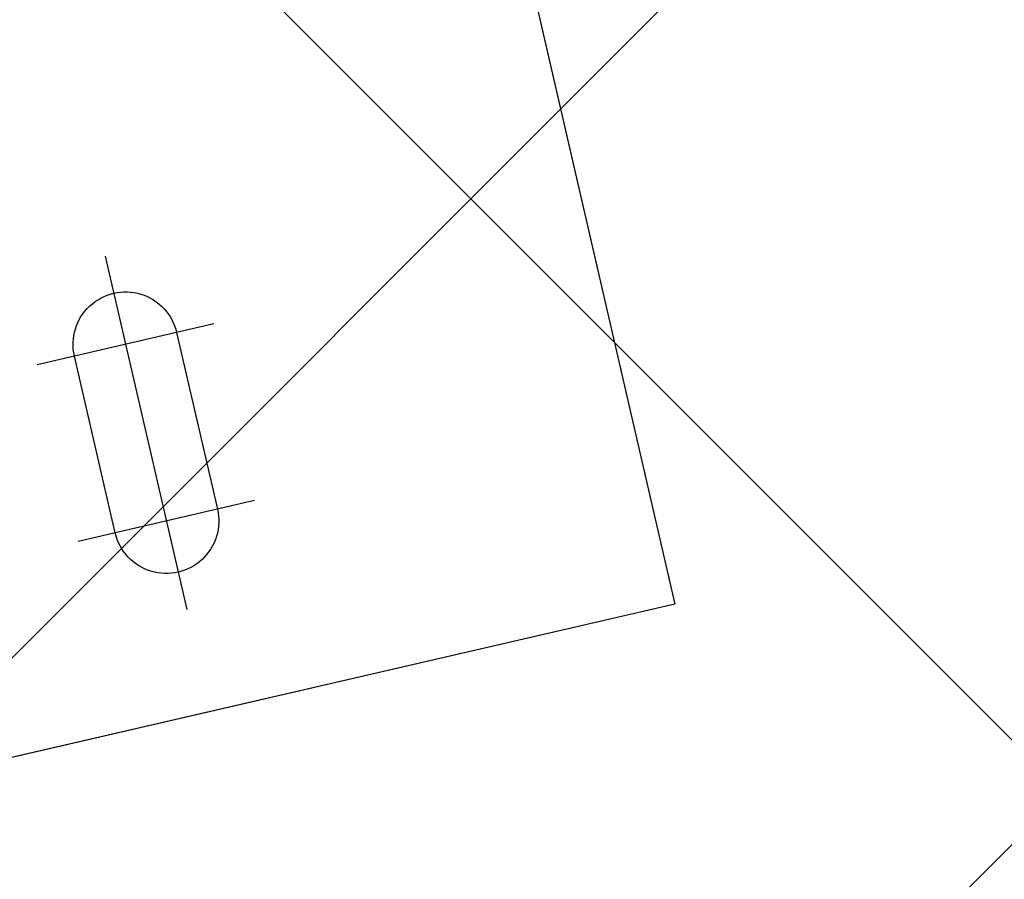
# Model space of a CAD drawing. Header units: centimetres. Extents: x -15121 to 17422, y -60492 to 0.
# Tile 64 of 256: x 1131 to 1141, y -30123 to -30114. Entities that reach past the tile are written whole.
import ezdxf

# ---------------------------------------------------------------- set-up
doc = ezdxf.new("R2010")
doc.units = ezdxf.units.CM
doc.header["$LTSCALE"] = 60
doc.linetypes.add('0', pattern=[0])
for name, color, linetype in [('AIKA sufity podwieszane', 8, 'Continuous'), ('AIKA wymiarowanie ogólne rzut2', 7, 'Continuous'), ('BSP podkonstrukcja', 8, 'Continuous'), ('RI-HATCH-P', 253, 'Continuous'), ('RI-PROFILE', 8, 'Continuous')]:
    doc.layers.add(name, color=color, linetype=linetype)
doc.styles.add('wymiar', font='txt.shx', dxfattribs={"width": 0.6})
doc.dimstyles.new('Dwudziestka', dxfattribs={"dimtxt": 7, "dimasz": 0.7, "dimexe": 5, "dimexo": 0, "dimgap": 2.5, "dimtad": 1, "dimtoh": 1, "dimdec": 3, "dimrnd": 0.5, "dimdsep": 46, "dimtxsty": 'wymiar', "dimblk": 'znacznik', "dimcen": 0, "dimdle": 5, "dimse1": 1, "dimse2": 1, "dimclrd": 256, "dimclre": 256, "dimclrt": 256, "dimadec": 0, "dimazin": 0, "dimtfac": 0.4, "dimtdec": 3, "dimtix": 1, "dimtofl": 0, "dimtmove": 2, "dimatfit": 3, "dimldrblk": 'znacznik', "dimfxl": 1, "dimtolj": 1, "dimarcsym": 0})

# ---------------------------------------------------------------- blocks, each defined once
blk = doc.blocks.new('0342524b')
at = {"layer": 'RI-PROFILE'}
for points in [[(2.52899999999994, 2.825999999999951, -0.5780385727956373), (2.529999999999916, 3.172999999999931), (2.795999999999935, 3.325999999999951, 0.5790137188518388), (2.795000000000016, 3.671999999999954), (2.52899999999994, 3.825999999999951, -0.5780385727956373), (2.529999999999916, 4.172999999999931), (2.795999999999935, 4.325999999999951, 0.5790137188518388), (2.795000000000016, 4.671999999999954), (2.52899999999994, 4.825999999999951, -0.5780385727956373), (2.529999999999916, 5.172999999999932), (2.795999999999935, 5.325999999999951, 0.5790137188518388), (2.795000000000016, 5.671999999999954), (2.52899999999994, 5.825999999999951, -0.5780385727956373), (2.529999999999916, 6.172999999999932), (2.795999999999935, 6.325999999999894, 0.5790137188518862), (2.795000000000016, 6.672000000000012), (2.529999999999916, 6.824999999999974, -0.5780385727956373), (2.530999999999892, 7.171999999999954), (2.796999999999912, 7.324999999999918, 0.5790137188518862), (2.795999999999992, 7.671000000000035), (2.529999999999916, 7.825999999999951, -0.5780385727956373), (2.530999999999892, 8.172999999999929), (2.796999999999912, 8.325999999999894, 0.5790137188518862), (2.795999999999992, 8.672000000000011), (2.529999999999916, 8.825999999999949, -0.5780385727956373), (2.530999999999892, 9.172999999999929), (2.796999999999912, 9.325999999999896, 0.5790137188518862), (2.795999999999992, 9.672000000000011), (2.529999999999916, 9.824999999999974, -0.5780385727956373), (2.530999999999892, 10.17199999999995), (2.796999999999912, 10.32499999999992, 0.5790137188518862), (2.795999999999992, 10.67100000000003), (2.529999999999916, 10.82599999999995, -0.5780385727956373), (2.530999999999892, 11.17299999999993), (2.796999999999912, 11.32599999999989, 0.5790137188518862), (2.795999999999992, 11.67200000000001), (2.529999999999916, 11.82599999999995, -0.5780385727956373), (2.530999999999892, 12.17299999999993), (2.796999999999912, 12.32599999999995, 0.2678428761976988), (2.896670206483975, 12.49871298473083), (2.896670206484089, 12.99999999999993, 0.414213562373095), (1.896670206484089, 13.99999999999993), (-1.905000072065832, 13.99999999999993, 0.414213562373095), (-2.905000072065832, 12.99999999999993), (-2.905000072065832, 12.88472731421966), (-2.538999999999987, 12.67399999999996, -0.5763692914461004), (-2.538999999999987, 12.32699999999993), (-2.805000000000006, 12.17299999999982, 0.5763692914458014), (-2.805000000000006, 11.82599999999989), (-2.538999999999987, 11.67299999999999, -0.5763692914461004), (-2.538999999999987, 11.32599999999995), (-2.805000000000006, 11.17299999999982, 0.5763692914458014), (-2.805000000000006, 10.82599999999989), (-2.538999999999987, 10.67299999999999, -0.5763692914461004), (-2.538999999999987, 10.32599999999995), (-2.805000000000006, 10.17299999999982, 0.5763692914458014), (-2.805000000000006, 9.825999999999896), (-2.538999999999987, 9.672999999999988, -0.5763692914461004), (-2.538999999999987, 9.325999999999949), (-2.805000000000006, 9.172999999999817, 0.5763692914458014), (-2.805000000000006, 8.825999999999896), (-2.538999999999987, 8.672999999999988, -0.5763692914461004), (-2.538999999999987, 8.32599999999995), (-2.805000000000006, 8.172999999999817, 0.5763692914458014), (-2.805000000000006, 7.825999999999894), (-2.538999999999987, 7.672999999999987, -0.5763692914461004), (-2.538999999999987, 7.325999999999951), (-2.805000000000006, 7.172999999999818, 0.5763692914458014), (-2.805000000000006, 6.825999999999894), (-2.538999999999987, 6.672999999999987, -0.5763692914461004), (-2.538999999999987, 6.325999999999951), (-2.805000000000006, 6.172999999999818, 0.5763692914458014), (-2.805000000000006, 5.825999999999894), (-2.538999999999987, 5.672999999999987, -0.5763692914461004), (-2.538999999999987, 5.325999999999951), (-2.805000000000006, 5.172999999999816, 0.5763692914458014), (-2.805000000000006, 4.825999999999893), (-2.538999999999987, 4.672999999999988, -0.5763692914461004), (-2.538999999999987, 4.325999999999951), (-2.805000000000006, 4.172999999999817, 0.5763692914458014), (-2.805000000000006, 3.825999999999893), (-2.538999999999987, 3.672999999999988, -0.5763692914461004), (-2.538999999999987, 3.325999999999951), (-2.805000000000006, 3.172999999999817, 0.5763692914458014), (-2.805000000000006, 2.825999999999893), (-2.538999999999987, 2.672999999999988, -0.5763692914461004), (-2.538999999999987, 2.325999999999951), (-2.805000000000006, 2.172999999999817, 0.5763692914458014), (-2.805000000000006, 1.825999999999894), (-2.538999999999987, 1.672999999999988, -0.5763692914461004), (-2.538999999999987, 1.325999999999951), (-2.805000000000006, 1.172999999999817, 0.5763692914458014), (-2.805000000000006, 0.8259999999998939), (-2.538999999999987, 0.6729999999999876, -0.5763692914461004), (-2.538999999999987, 0.3259999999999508), (-2.90500000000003, 0.114999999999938), (-2.90500000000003, -7.11e-14), (-4.600000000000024, -7.11e-14, -0.414213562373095), (-5.100000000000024, 0.4999999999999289), (-5.100000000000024, 14.14999999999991), (-15.5, 14.14999999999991), (-15.5, 12.54999999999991), (-14, 12.54999999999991), (-13.99999999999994, 11.64999999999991, -0.414213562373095), (-14.49999999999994, 11.14999999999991), (-17.26915163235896, 11.14999999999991), (-17.67315163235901, 11.84999999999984, -0.5775199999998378), (-17.50015163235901, 12.14999999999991), (-16.69999999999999, 12.14999999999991), (-16.69999999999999, 14.14999999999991), (-23.69999999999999, 14.14999999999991), (-23.69999999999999, 12.14999999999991), (-22.89984836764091, 12.14999999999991, -0.5775199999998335), (-22.72684836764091, 11.84999999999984), (-23.13084836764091, 11.14999999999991), (-24.5, 11.14999999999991, -0.4142000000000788), (-25, 11.64999999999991), (-24.99999999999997, 119.8499999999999, -0.4141999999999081), (-24.49999999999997, 120.3499999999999), (24.50000000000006, 120.3499999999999, -0.414199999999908), (25.00000000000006, 119.8499999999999), (25, 11.64999999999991, -0.4142000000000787), (24.5, 11.14999999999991), (23.13084836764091, 11.14999999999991), (22.72684836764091, 11.84999999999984, -0.5775199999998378), (22.89984836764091, 12.14999999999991), (23.69999999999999, 12.14999999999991), (23.69999999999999, 14.14999999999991), (16.69999999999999, 14.14999999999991), (16.69999999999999, 12.14999999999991), (17.50015163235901, 12.14999999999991, -0.5775199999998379), (17.67315163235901, 11.84999999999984), (17.26915163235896, 11.14999999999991), (14.49999999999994, 11.14999999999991, -0.414213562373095), (13.99999999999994, 11.64999999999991), (14, 12.54999999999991), (15.5, 12.54999999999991), (15.5, 14.14999999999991), (5.099999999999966, 14.14999999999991), (5.099999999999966, 0.4999999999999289, -0.414213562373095), (4.599999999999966, -7.11e-14), (2.894999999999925, -7.11e-14), (2.894999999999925, 0.6139999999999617), (2.52899999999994, 0.8259999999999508, -0.5780385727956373), (2.529999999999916, 1.172999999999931), (2.795999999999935, 1.325999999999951, 0.5790137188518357), (2.795000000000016, 1.671999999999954), (2.52899999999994, 1.825999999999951, -0.5780385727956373), (2.529999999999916, 2.172999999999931), (2.795999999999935, 2.325999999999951, 0.5790137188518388), (2.795000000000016, 2.672000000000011)], [(-21.84142135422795, 118.0085786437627), (-21.99999999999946, 117.85), (-22.49999999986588, 117.85), (-22.49999999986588, 117.449999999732), (-22.65857864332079, 117.2914213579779, 0.4142135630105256), (-22.65857864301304, 117.0085786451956), (-22.34142135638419, 116.6914213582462, -0.4142135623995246), (-22.34142135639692, 116.4085786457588), (-22.6585786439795, 116.0914213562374, 0.4142135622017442), (-22.65857864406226, 115.8085786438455), (-22.34142135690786, 115.4914213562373, -0.4142135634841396), (-22.34142135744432, 115.2085786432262), (-22.65857864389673, 114.8914213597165, 0.4142135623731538), (-22.65857864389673, 114.608578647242), (-22.3414213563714, 114.2914213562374, -0.4142135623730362), (-22.3414213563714, 114.0085786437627), (-23.29999999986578, 113.05), (-23.29999999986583, 103.2499999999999), (-21.89999999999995, 103.2499999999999, -0.9994442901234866), (-21.89900000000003, 101.45), (-23.29999999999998, 101.4499999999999), (-23.29999999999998, 91.44999999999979), (-22.5, 90.44999999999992), (-22.5, 86.44999999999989), (-23.29999999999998, 85.44999999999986), (-23.30000000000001, 31.99999999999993), (-22.50000000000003, 30.99999999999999), (-22.50000000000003, 26.99999999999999), (-23.30000000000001, 25.99999999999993), (-23.30000000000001, 15.99999999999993), (23.30000000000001, 15.99999999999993), (23.30000000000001, 25.99999999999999), (22.5, 26.99999999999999), (22.5, 30.99999999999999), (23.30000000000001, 31.99999999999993), (23.30000000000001, 85.44999999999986), (22.50000000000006, 86.44999999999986), (22.50000000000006, 90.44999999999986), (23.30000000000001, 91.44999999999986), (23.30000000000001, 101.4499999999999), (21.89900000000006, 101.4499999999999, -0.9994442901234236), (21.90000000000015, 103.2499999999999), (23.30000000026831, 103.2499999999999), (23.3000000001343, 113.0499999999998), (22.34142135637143, 114.0085786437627, -0.4142135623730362), (22.34142135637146, 114.2914213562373), (22.65857864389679, 114.6085786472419, 0.4142135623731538), (22.65857864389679, 114.8914213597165), (22.34142135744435, 115.2085786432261, -0.4142135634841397), (22.34142135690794, 115.4914213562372), (22.65857864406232, 115.8085786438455, 0.4142135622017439), (22.65857864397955, 116.0914213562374), (22.34142135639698, 116.4085786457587, -0.4142135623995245), (22.34142135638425, 116.6914213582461), (22.70000000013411, 117.05), (22.50000000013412, 117.25), (22.50000000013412, 117.85), (21.79999999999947, 117.85), (21.59999999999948, 118.05), (21.24142135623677, 117.6914213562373, -0.414213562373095), (20.95857864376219, 117.6914213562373), (20.64142135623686, 118.0085786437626, 0.4142135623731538), (20.35857864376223, 118.0085786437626), (20.04142135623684, 117.6914213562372, -0.4142135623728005), (19.75857864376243, 117.6914213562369), (19.44142135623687, 118.0085786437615, 0.4142135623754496), (19.15857864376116, 118.0085786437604), (18.84142135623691, 117.6914213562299, -0.4142135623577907), (18.55857864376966, 117.6914213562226), (18.24142135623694, 118.0085786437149, 0.4142135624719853), (17.95857864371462, 118.0085786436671), (17.64142135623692, 117.6914213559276, -0.4142135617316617), (17.35857864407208, 117.6914213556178), (17.04142135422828, 118.0085786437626, 0.4142135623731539), (16.7585786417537, 118.0085786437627), (16.44142135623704, 117.6914213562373, -0.414213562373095), (16.15857864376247, 117.6914213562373), (15.19999999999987, 118.6499999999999), (-15.19999999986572, 118.6499999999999), (-16.15857864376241, 117.6914213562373, -0.414213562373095), (-16.44142135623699, 117.6914213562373), (-16.75857864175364, 118.0085786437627, 0.414213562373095), (-17.04142135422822, 118.0085786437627), (-17.35857864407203, 117.6914213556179, -0.4142135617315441), (-17.64142135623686, 117.6914213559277), (-17.95857864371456, 118.0085786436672, 0.4142135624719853), (-18.24142135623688, 118.0085786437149), (-18.55857864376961, 117.6914213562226, -0.4142135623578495), (-18.84142135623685, 117.69142135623), (-19.1585786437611, 118.0085786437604, 0.4142135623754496), (-19.44142135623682, 118.0085786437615), (-19.75857864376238, 117.691421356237, -0.414213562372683), (-20.04142135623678, 117.6914213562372), (-20.35857864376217, 118.0085786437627, 0.4142135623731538), (-20.6414213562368, 118.0085786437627), (-20.95857864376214, 117.6914213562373, -0.414213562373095), (-21.24142135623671, 117.6914213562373), (-21.55857864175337, 118.0085786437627, 0.414213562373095)]]:
    blk.add_lwpolyline(points, format="xyb", close=True, dxfattribs=at)
blk = doc.blocks.new('0342524')
at = {"layer": 'RI-HATCH-P'}
h = blk.add_hatch(color=256, dxfattribs=at)
edge = h.paths.add_edge_path()
edge.add_arc((2.629431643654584, 2.999212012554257), 0.2002221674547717, 119.77574523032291, 239.8940206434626, ccw=False)
edge.add_line((2.529999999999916, 3.172999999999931), (2.795999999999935, 3.325999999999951))
edge.add_arc((2.696192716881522, 3.498712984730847), 0.1994774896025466, 300.0227342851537, 60.30845426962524)
edge.add_line((2.795000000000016, 3.671999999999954), (2.52899999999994, 3.825999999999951))
edge.add_arc((2.629431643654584, 3.999212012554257), 0.2002221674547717, 119.77574523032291, 239.8940206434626, ccw=False)
edge.add_line((2.529999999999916, 4.172999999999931), (2.795999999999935, 4.325999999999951))
edge.add_arc((2.696192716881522, 4.498712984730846), 0.1994774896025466, 300.0227342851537, 60.30845426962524)
edge.add_line((2.795000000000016, 4.671999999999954), (2.52899999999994, 4.825999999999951))
edge.add_arc((2.629431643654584, 4.999212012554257), 0.2002221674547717, 119.77574523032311, 239.89402064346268, ccw=False)
edge.add_line((2.529999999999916, 5.172999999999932), (2.795999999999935, 5.325999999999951))
edge.add_arc((2.696192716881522, 5.498712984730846), 0.1994774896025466, 300.0227342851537, 60.30845426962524)
edge.add_line((2.795000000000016, 5.671999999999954), (2.52899999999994, 5.825999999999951))
edge.add_arc((2.629431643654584, 5.999212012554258), 0.2002221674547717, 119.77574523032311, 239.89402064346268, ccw=False)
edge.add_line((2.529999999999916, 6.172999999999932), (2.795999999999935, 6.325999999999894))
edge.add_arc((2.696192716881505, 6.498712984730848), 0.1994774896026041, 300.0227342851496, 60.30845426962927)
edge.add_line((2.795000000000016, 6.672000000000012), (2.529999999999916, 6.824999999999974))
edge.add_arc((2.630431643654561, 6.998212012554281), 0.2002221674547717, 119.77574523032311, 239.89402064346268, ccw=False)
edge.add_line((2.530999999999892, 7.171999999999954), (2.796999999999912, 7.324999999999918))
edge.add_arc((2.697192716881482, 7.497712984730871), 0.1994774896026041, 300.0227342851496, 60.30845426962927)
edge.add_line((2.795999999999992, 7.671000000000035), (2.529999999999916, 7.825999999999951))
edge.add_arc((2.630431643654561, 7.999212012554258), 0.2002221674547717, 119.77574523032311, 239.89402064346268, ccw=False)
edge.add_line((2.530999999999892, 8.172999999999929), (2.796999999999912, 8.325999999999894))
edge.add_arc((2.697192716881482, 8.498712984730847), 0.1994774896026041, 300.0227342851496, 60.30845426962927)
edge.add_line((2.795999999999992, 8.672000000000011), (2.529999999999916, 8.825999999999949))
edge.add_arc((2.630431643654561, 8.999212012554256), 0.2002221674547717, 119.7757452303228, 239.8940206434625, ccw=False)
edge.add_line((2.530999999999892, 9.172999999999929), (2.796999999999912, 9.325999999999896))
edge.add_arc((2.697192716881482, 9.498712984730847), 0.1994774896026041, 300.0227342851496, 60.30845426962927)
edge.add_line((2.795999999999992, 9.672000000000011), (2.529999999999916, 9.824999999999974))
edge.add_arc((2.630431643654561, 9.99821201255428), 0.2002221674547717, 119.7757452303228, 239.8940206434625, ccw=False)
edge.add_line((2.530999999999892, 10.17199999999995), (2.796999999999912, 10.32499999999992))
edge.add_arc((2.697192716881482, 10.49771298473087), 0.1994774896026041, 300.0227342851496, 60.30845426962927)
edge.add_line((2.795999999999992, 10.67100000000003), (2.529999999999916, 10.82599999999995))
edge.add_arc((2.630431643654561, 10.99921201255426), 0.2002221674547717, 119.7757452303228, 239.8940206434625, ccw=False)
edge.add_line((2.530999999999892, 11.17299999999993), (2.796999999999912, 11.32599999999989))
edge.add_arc((2.697192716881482, 11.49871298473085), 0.1994774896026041, 300.0227342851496, 60.30845426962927)
edge.add_line((2.795999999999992, 11.67200000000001), (2.529999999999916, 11.82599999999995))
edge.add_arc((2.630431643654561, 11.99921201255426), 0.2002221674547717, 119.7757452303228, 239.8940206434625, ccw=False)
edge.add_line((2.530999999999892, 12.17299999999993), (2.796999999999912, 12.32599999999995))
edge.add_arc((2.697192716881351, 12.49871298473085), 0.1994774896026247, 300.0227342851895, 359.9999999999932)
edge.add_line((2.896670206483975, 12.49871298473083), (2.896670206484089, 12.99999999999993))
edge.add_arc((1.896670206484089, 12.99999999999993), 1, 0, 90)
edge.add_line((1.896670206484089, 13.99999999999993), (-1.905000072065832, 13.99999999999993))
edge.add_arc((-1.905000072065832, 12.99999999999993), 1, 90, 180)
edge.add_line((-2.905000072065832, 12.99999999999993), (-2.905000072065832, 12.88472731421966))
edge.add_line((-2.905000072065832, 12.88472731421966), (-2.538999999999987, 12.67399999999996))
edge.add_arc((-2.639511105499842, 12.50049999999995), 0.2005111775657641, 300.0843446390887, 59.91565536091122, ccw=False)
edge.add_line((-2.538999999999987, 12.32699999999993), (-2.805000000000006, 12.17299999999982))
edge.add_arc((-2.704488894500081, 11.99949999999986), 0.2005111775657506, 120.0843446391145, 239.9156553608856)
edge.add_line((-2.805000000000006, 11.82599999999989), (-2.538999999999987, 11.67299999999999))
edge.add_arc((-2.639511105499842, 11.49949999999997), 0.2005111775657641, 300.0843446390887, 59.91565536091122, ccw=False)
edge.add_line((-2.538999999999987, 11.32599999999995), (-2.805000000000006, 11.17299999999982))
edge.add_arc((-2.704488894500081, 10.99949999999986), 0.2005111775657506, 120.0843446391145, 239.9156553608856)
edge.add_line((-2.805000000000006, 10.82599999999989), (-2.538999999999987, 10.67299999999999))
edge.add_arc((-2.639511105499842, 10.49949999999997), 0.2005111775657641, 300.0843446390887, 59.91565536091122, ccw=False)
edge.add_line((-2.538999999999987, 10.32599999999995), (-2.805000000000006, 10.17299999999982))
edge.add_arc((-2.704488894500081, 9.999499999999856), 0.2005111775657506, 120.0843446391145, 239.9156553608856)
edge.add_line((-2.805000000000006, 9.825999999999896), (-2.538999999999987, 9.672999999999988))
edge.add_arc((-2.639511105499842, 9.499499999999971), 0.2005111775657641, 300.0843446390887, 59.91565536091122, ccw=False)
edge.add_line((-2.538999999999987, 9.325999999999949), (-2.805000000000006, 9.172999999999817))
edge.add_arc((-2.704488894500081, 8.999499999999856), 0.2005111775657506, 120.0843446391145, 239.9156553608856)
edge.add_line((-2.805000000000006, 8.825999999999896), (-2.538999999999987, 8.672999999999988))
edge.add_arc((-2.639511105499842, 8.499499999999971), 0.2005111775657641, 300.0843446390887, 59.91565536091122, ccw=False)
edge.add_line((-2.538999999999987, 8.32599999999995), (-2.805000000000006, 8.172999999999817))
edge.add_arc((-2.704488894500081, 7.999499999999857), 0.2005111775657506, 120.0843446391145, 239.9156553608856)
edge.add_line((-2.805000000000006, 7.825999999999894), (-2.538999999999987, 7.672999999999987))
edge.add_arc((-2.639511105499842, 7.499499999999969), 0.2005111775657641, 300.0843446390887, 59.91565536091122, ccw=False)
edge.add_line((-2.538999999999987, 7.325999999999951), (-2.805000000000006, 7.172999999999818))
edge.add_arc((-2.704488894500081, 6.999499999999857), 0.2005111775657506, 120.0843446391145, 239.9156553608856)
edge.add_line((-2.805000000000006, 6.825999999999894), (-2.538999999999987, 6.672999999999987))
edge.add_arc((-2.639511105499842, 6.499499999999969), 0.2005111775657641, 300.0843446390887, 59.91565536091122, ccw=False)
edge.add_line((-2.538999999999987, 6.325999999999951), (-2.805000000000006, 6.172999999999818))
edge.add_arc((-2.704488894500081, 5.999499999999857), 0.2005111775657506, 120.0843446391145, 239.9156553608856)
edge.add_line((-2.805000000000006, 5.825999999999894), (-2.538999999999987, 5.672999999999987))
edge.add_arc((-2.639511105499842, 5.499499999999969), 0.2005111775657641, 300.0843446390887, 59.91565536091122, ccw=False)
edge.add_line((-2.538999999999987, 5.325999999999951), (-2.805000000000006, 5.172999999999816))
edge.add_arc((-2.704488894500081, 4.999499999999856), 0.2005111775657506, 120.0843446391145, 239.9156553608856)
edge.add_line((-2.805000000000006, 4.825999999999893), (-2.538999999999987, 4.672999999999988))
edge.add_arc((-2.639511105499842, 4.499499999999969), 0.2005111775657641, 300.0843446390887, 59.91565536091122, ccw=False)
edge.add_line((-2.538999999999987, 4.325999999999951), (-2.805000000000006, 4.172999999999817))
edge.add_arc((-2.704488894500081, 3.999499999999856), 0.2005111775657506, 120.0843446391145, 239.9156553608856)
edge.add_line((-2.805000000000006, 3.825999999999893), (-2.538999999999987, 3.672999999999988))
edge.add_arc((-2.639511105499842, 3.499499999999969), 0.2005111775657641, 300.0843446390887, 59.91565536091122, ccw=False)
edge.add_line((-2.538999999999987, 3.325999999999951), (-2.805000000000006, 3.172999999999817))
edge.add_arc((-2.704488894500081, 2.999499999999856), 0.2005111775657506, 120.0843446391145, 239.9156553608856)
edge.add_line((-2.805000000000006, 2.825999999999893), (-2.538999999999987, 2.672999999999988))
edge.add_arc((-2.639511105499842, 2.499499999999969), 0.2005111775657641, 300.0843446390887, 59.91565536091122, ccw=False)
edge.add_line((-2.538999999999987, 2.325999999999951), (-2.805000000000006, 2.172999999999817))
edge.add_arc((-2.704488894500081, 1.999499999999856), 0.2005111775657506, 120.0843446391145, 239.9156553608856)
edge.add_line((-2.805000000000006, 1.825999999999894), (-2.538999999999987, 1.672999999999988))
edge.add_arc((-2.639511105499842, 1.499499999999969), 0.2005111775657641, 300.0843446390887, 59.91565536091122, ccw=False)
edge.add_line((-2.538999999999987, 1.325999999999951), (-2.805000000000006, 1.172999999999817))
edge.add_arc((-2.704488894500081, 0.9994999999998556), 0.2005111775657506, 120.0843446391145, 239.9156553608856)
edge.add_line((-2.805000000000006, 0.8259999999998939), (-2.538999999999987, 0.6729999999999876))
edge.add_arc((-2.639511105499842, 0.4994999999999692), 0.2005111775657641, 300.0843446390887, 59.91565536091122, ccw=False)
edge.add_line((-2.538999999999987, 0.3259999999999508), (-2.90500000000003, 0.114999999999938))
edge.add_line((-2.90500000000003, 0.114999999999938), (-2.90500000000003, -7.109590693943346e-14))
edge.add_line((-2.90500000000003, -7.11e-14), (-4.600000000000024, -7.11e-14))
edge.add_arc((-4.600000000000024, 0.4999999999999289), 0.5, 180, 270, ccw=False)
edge.add_line((-5.100000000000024, 0.4999999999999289), (-5.100000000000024, 14.14999999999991))
edge.add_line((-5.100000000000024, 14.14999999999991), (-15.5, 14.14999999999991))
edge.add_line((-15.5, 14.14999999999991), (-15.5, 12.54999999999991))
edge.add_line((-15.5, 12.54999999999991), (-14, 12.54999999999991))
edge.add_line((-14, 12.54999999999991), (-13.99999999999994, 11.64999999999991))
edge.add_arc((-14.49999999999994, 11.64999999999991), 0.5, 270, 360, ccw=False)
edge.add_line((-14.49999999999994, 11.14999999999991), (-17.26915163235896, 11.14999999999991))
edge.add_line((-17.26915163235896, 11.14999999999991), (-17.67315163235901, 11.84999999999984))
edge.add_arc((-17.50009999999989, 11.95008855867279), 0.1999114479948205, 90.01479813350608, 210.0439705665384, ccw=False)
edge.add_line((-17.50015163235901, 12.14999999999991), (-16.69999999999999, 12.14999999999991))
edge.add_line((-16.69999999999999, 12.14999999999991), (-16.69999999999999, 14.14999999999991))
edge.add_line((-16.69999999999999, 14.14999999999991), (-23.69999999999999, 14.14999999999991))
edge.add_line((-23.69999999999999, 14.14999999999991), (-23.69999999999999, 12.14999999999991))
edge.add_line((-23.69999999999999, 12.14999999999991), (-22.89984836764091, 12.14999999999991))
edge.add_arc((-22.89990000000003, 11.95008855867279), 0.1999114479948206, 329.95602943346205, 89.98520186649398, ccw=False)
edge.add_line((-22.72684836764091, 11.84999999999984), (-23.13084836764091, 11.14999999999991))
edge.add_line((-23.13084836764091, 11.14999999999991), (-24.5, 11.14999999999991))
edge.add_arc((-24.49998842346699, 11.65001157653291), 0.5000115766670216, 180.0013265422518, 269.99867345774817, ccw=False)
edge.add_line((-25, 11.64999999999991), (-24.99999999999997, 119.8499999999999))
edge.add_arc((-24.49998842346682, 119.8499884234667), 0.5000115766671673, 90.00132654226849, 179.9986734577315, ccw=False)
edge.add_line((-24.49999999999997, 120.3499999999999), (24.50000000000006, 120.3499999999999))
edge.add_arc((24.4999884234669, 119.8499884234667), 0.5000115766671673, 0.0013265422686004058, 89.99867345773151, ccw=False)
edge.add_line((25.00000000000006, 119.8499999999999), (25, 11.64999999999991))
edge.add_arc((24.49998842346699, 11.65001157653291), 0.5000115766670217, 270.0013265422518, 359.99867345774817, ccw=False)
edge.add_line((24.5, 11.14999999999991), (23.13084836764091, 11.14999999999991))
edge.add_line((23.13084836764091, 11.14999999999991), (22.72684836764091, 11.84999999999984))
edge.add_arc((22.89990000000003, 11.95008855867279), 0.1999114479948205, 90.01479813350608, 210.0439705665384, ccw=False)
edge.add_line((22.89984836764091, 12.14999999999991), (23.69999999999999, 12.14999999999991))
edge.add_line((23.69999999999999, 12.14999999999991), (23.69999999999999, 14.14999999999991))
edge.add_line((23.69999999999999, 14.14999999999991), (16.69999999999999, 14.14999999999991))
edge.add_line((16.69999999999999, 14.14999999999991), (16.69999999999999, 12.14999999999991))
edge.add_line((16.69999999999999, 12.14999999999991), (17.50015163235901, 12.14999999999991))
edge.add_arc((17.50009999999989, 11.95008855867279), 0.1999114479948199, 329.95602943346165, 89.98520186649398, ccw=False)
edge.add_line((17.67315163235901, 11.84999999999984), (17.26915163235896, 11.14999999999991))
edge.add_line((17.26915163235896, 11.14999999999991), (14.49999999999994, 11.14999999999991))
edge.add_arc((14.49999999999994, 11.64999999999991), 0.5, 180, 270, ccw=False)
edge.add_line((13.99999999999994, 11.64999999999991), (14, 12.54999999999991))
edge.add_line((14, 12.54999999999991), (15.5, 12.54999999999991))
edge.add_line((15.5, 12.54999999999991), (15.5, 14.14999999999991))
edge.add_line((15.5, 14.14999999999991), (5.099999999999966, 14.14999999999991))
edge.add_line((5.099999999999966, 14.14999999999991), (5.099999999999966, 0.4999999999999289))
edge.add_arc((4.599999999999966, 0.4999999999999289), 0.5, 270, 360, ccw=False)
edge.add_line((4.599999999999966, -7.11e-14), (2.894999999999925, -7.11e-14))
edge.add_line((2.894999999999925, -7.11e-14), (2.894999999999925, 0.6139999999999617))
edge.add_line((2.894999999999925, 0.6139999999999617), (2.52899999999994, 0.8259999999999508))
edge.add_arc((2.629431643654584, 0.9992120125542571), 0.2002221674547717, 119.77574523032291, 239.89402064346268, ccw=False)
edge.add_line((2.529999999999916, 1.172999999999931), (2.795999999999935, 1.325999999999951))
edge.add_arc((2.69619271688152, 1.498712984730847), 0.1994774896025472, 300.022734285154, 60.30845426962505)
edge.add_line((2.795000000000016, 1.671999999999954), (2.52899999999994, 1.825999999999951))
edge.add_arc((2.629431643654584, 1.999212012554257), 0.2002221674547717, 119.77574523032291, 239.89402064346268, ccw=False)
edge.add_line((2.529999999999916, 2.172999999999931), (2.795999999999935, 2.325999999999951))
edge.add_arc((2.696192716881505, 2.498712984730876), 0.1994774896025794, 300.0227342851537, 60.30845426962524)
edge.add_line((2.795000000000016, 2.672000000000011), (2.52899999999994, 2.825999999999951))
edge = h.paths.add_edge_path(flags=0)
edge.add_line((-21.84142135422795, 118.0085786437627), (-21.99999999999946, 117.85))
edge.add_line((-21.99999999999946, 117.85), (-22.49999999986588, 117.85))
edge.add_line((-22.49999999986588, 117.85), (-22.49999999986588, 117.449999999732))
edge.add_line((-22.49999999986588, 117.449999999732), (-22.65857864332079, 117.2914213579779))
edge.add_arc((-22.51715728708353, 117.1500000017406), 0.1999999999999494, 134.9999999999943, 225.0000001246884)
edge.add_line((-22.65857864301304, 117.0085786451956), (-22.34142135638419, 116.6914213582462))
edge.add_arc((-22.4828427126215, 116.5500000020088), 0.2000000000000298, 314.99999999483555, 45.000000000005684, ccw=False)
edge.add_line((-22.34142135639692, 116.4085786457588), (-22.6585786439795, 116.0914213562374))
edge.add_arc((-22.51715728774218, 115.9500000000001), 0.2000000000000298, 134.9999999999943, 224.9999999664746)
edge.add_line((-22.65857864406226, 115.8085786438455), (-22.34142135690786, 115.4914213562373))
edge.add_arc((-22.48284271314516, 115.35), 0.1999999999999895, 314.9999997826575, 45, ccw=False)
edge.add_line((-22.34142135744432, 115.2085786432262), (-22.65857864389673, 114.8914213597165))
edge.add_arc((-22.51715728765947, 114.7500000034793), 0.1999999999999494, 134.9999999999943, 225.0000000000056)
edge.add_line((-22.65857864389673, 114.608578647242), (-22.3414213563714, 114.2914213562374))
edge.add_arc((-22.48284271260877, 114.15), 0.20000000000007, 315.0000000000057, 44.999999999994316, ccw=False)
edge.add_line((-22.3414213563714, 114.0085786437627), (-23.29999999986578, 113.05))
edge.add_line((-23.29999999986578, 113.05), (-23.29999999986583, 103.2499999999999))
edge.add_line((-23.29999999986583, 103.2499999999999), (-21.89999999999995, 103.2499999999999))
edge.add_arc((-21.90000027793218, 102.3499997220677), 0.9000002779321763, 270.063679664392, 89.99998230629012, ccw=False)
edge.add_line((-21.89900000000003, 101.45), (-23.29999999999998, 101.4499999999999))
edge.add_line((-23.29999999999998, 101.4499999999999), (-23.29999999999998, 91.44999999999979))
edge.add_line((-23.29999999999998, 91.44999999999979), (-22.5, 90.44999999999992))
edge.add_line((-22.5, 90.44999999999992), (-22.5, 86.44999999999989))
edge.add_line((-22.5, 86.44999999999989), (-23.29999999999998, 85.44999999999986))
edge.add_line((-23.29999999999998, 85.44999999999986), (-23.30000000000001, 31.99999999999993))
edge.add_line((-23.30000000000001, 31.99999999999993), (-22.50000000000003, 30.99999999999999))
edge.add_line((-22.50000000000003, 30.99999999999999), (-22.50000000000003, 26.99999999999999))
edge.add_line((-22.50000000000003, 26.99999999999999), (-23.30000000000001, 25.99999999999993))
edge.add_line((-23.30000000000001, 25.99999999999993), (-23.30000000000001, 15.99999999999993))
edge.add_line((-23.30000000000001, 15.99999999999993), (23.30000000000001, 15.99999999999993))
edge.add_line((23.30000000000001, 15.99999999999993), (23.30000000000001, 25.99999999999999))
edge.add_line((23.30000000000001, 25.99999999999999), (22.5, 26.99999999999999))
edge.add_line((22.5, 26.99999999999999), (22.5, 30.99999999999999))
edge.add_line((22.5, 30.99999999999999), (23.30000000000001, 31.99999999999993))
edge.add_line((23.30000000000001, 31.99999999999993), (23.30000000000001, 85.44999999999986))
edge.add_line((23.30000000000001, 85.44999999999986), (22.50000000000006, 86.44999999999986))
edge.add_line((22.50000000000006, 86.44999999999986), (22.50000000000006, 90.44999999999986))
edge.add_line((22.50000000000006, 90.44999999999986), (23.30000000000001, 91.44999999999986))
edge.add_line((23.30000000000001, 91.44999999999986), (23.30000000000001, 101.4499999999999))
edge.add_line((23.30000000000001, 101.4499999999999), (21.89900000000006, 101.4499999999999))
edge.add_arc((21.90000027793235, 102.3499997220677), 0.9000002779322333, 90.000017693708, 269.9363203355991, ccw=False)
edge.add_line((21.90000000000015, 103.2499999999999), (23.30000000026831, 103.2499999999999))
edge.add_line((23.30000000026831, 103.2499999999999), (23.3000000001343, 113.0499999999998))
edge.add_line((23.3000000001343, 113.0499999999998), (22.34142135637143, 114.0085786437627))
edge.add_arc((22.48284271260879, 114.15), 0.2000000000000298, 135, 224.9999999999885, ccw=False)
edge.add_line((22.34142135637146, 114.2914213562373), (22.65857864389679, 114.6085786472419))
edge.add_arc((22.51715728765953, 114.7500000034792), 0.1999999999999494, 314.9999999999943, 45.0000000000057)
edge.add_line((22.65857864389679, 114.8914213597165), (22.34142135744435, 115.2085786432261))
edge.add_arc((22.48284271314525, 115.3499999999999), 0.2000000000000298, 134.9999999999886, 225.000000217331, ccw=False)
edge.add_line((22.34142135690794, 115.4914213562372), (22.65857864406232, 115.8085786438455))
edge.add_arc((22.51715728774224, 115.95), 0.2000000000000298, 315.0000000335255, 45.0000000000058)
edge.add_line((22.65857864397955, 116.0914213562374), (22.34142135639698, 116.4085786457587))
edge.add_arc((22.48284271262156, 116.5500000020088), 0.2000000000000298, 134.9999999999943, 225.0000000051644, ccw=False)
edge.add_line((22.34142135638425, 116.6914213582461), (22.70000000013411, 117.05))
edge.add_line((22.70000000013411, 117.05), (22.50000000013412, 117.25))
edge.add_line((22.50000000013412, 117.25), (22.50000000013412, 117.85))
edge.add_line((22.50000000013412, 117.85), (21.79999999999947, 117.85))
edge.add_line((21.79999999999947, 117.85), (21.59999999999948, 118.05))
edge.add_line((21.59999999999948, 118.05), (21.24142135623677, 117.6914213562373))
edge.add_arc((21.09999999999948, 117.8328427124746), 0.1999999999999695, 225, 315, ccw=False)
edge.add_line((20.95857864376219, 117.6914213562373), (20.64142135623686, 118.0085786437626))
edge.add_arc((20.49999999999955, 117.8671572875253), 0.1999999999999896, 44.99999999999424, 135.0000000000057)
edge.add_line((20.35857864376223, 118.0085786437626), (20.04142135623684, 117.6914213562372))
edge.add_arc((19.89999999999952, 117.8328427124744), 0.1999999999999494, 225.0000000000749, 315.0000000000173, ccw=False)
edge.add_line((19.75857864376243, 117.6914213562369), (19.44142135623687, 118.0085786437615))
edge.add_arc((19.29999999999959, 117.8671572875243), 0.1999999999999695, 45, 135.0000000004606)
edge.add_line((19.15857864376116, 118.0085786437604), (18.84142135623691, 117.6914213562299))
edge.add_arc((18.69999999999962, 117.8328427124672), 0.2000000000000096, 225.0000000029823, 314.99999999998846, ccw=False)
edge.add_line((18.55857864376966, 117.6914213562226), (18.24142135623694, 118.0085786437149))
edge.add_arc((18.09999999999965, 117.8671572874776), 0.1999999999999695, 45, 135.0000000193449)
edge.add_line((17.95857864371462, 118.0085786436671), (17.64142135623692, 117.6914213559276))
edge.add_arc((17.4999999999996, 117.8328427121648), 0.1999999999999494, 225.0000001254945, 315.0000000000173, ccw=False)
edge.add_line((17.35857864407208, 117.6914213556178), (17.04142135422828, 118.0085786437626))
edge.add_arc((16.89999999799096, 117.8671572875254), 0.1999999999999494, 44.99999999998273, 134.9999999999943)
edge.add_line((16.7585786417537, 118.0085786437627), (16.44142135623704, 117.6914213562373))
edge.add_arc((16.29999999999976, 117.8328427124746), 0.1999999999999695, 225, 315, ccw=False)
edge.add_line((16.15857864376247, 117.6914213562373), (15.19999999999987, 118.6499999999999))
edge.add_line((15.19999999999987, 118.6499999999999), (-15.19999999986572, 118.6499999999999))
edge.add_line((-15.19999999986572, 118.6499999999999), (-16.15857864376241, 117.6914213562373))
edge.add_arc((-16.2999999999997, 117.8328427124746), 0.1999999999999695, 225, 315, ccw=False)
edge.add_line((-16.44142135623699, 117.6914213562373), (-16.75857864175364, 118.0085786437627))
edge.add_arc((-16.89999999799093, 117.8671572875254), 0.1999999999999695, 45, 135)
edge.add_line((-17.04142135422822, 118.0085786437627), (-17.35857864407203, 117.6914213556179))
edge.add_arc((-17.49999999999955, 117.8328427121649), 0.1999999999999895, 224.9999999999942, 314.99999987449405, ccw=False)
edge.add_line((-17.64142135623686, 117.6914213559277), (-17.95857864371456, 118.0085786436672))
edge.add_arc((-18.0999999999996, 117.8671572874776), 0.1999999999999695, 44.99999998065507, 135)
edge.add_line((-18.24142135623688, 118.0085786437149), (-18.55857864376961, 117.6914213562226))
edge.add_arc((-18.69999999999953, 117.8328427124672), 0.1999999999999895, 224.9999999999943, 314.9999999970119, ccw=False)
edge.add_line((-18.84142135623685, 117.69142135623), (-19.1585786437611, 118.0085786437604))
edge.add_arc((-19.29999999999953, 117.8671572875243), 0.1999999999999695, 44.99999999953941, 135)
edge.add_line((-19.44142135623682, 118.0085786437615), (-19.75857864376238, 117.691421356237))
edge.add_arc((-19.89999999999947, 117.8328427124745), 0.1999999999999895, 224.9999999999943, 314.99999999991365, ccw=False)
edge.add_line((-20.04142135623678, 117.6914213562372), (-20.35857864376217, 118.0085786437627))
edge.add_arc((-20.49999999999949, 117.8671572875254), 0.1999999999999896, 44.99999999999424, 135.0000000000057)
edge.add_line((-20.6414213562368, 118.0085786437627), (-20.95857864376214, 117.6914213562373))
edge.add_arc((-21.09999999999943, 117.8328427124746), 0.1999999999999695, 225, 315, ccw=False)
edge.add_line((-21.24142135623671, 117.6914213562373), (-21.55857864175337, 118.0085786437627))
edge.add_arc((-21.69999999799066, 117.8671572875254), 0.1999999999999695, 45, 135)
blk.add_blockref('0342524b', (0, 0))
blk = doc.blocks.new('słupek fasady cw50x109.2')
at = {"layer": 'RI-PROFILE', "linetype": '0', "xscale": 0.1, "yscale": 0.1, "zscale": 0.1, "rotation": 89.99999999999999}
blk.add_blockref('0342524', (12.03499999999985, 0), dxfattribs=at)
blk = doc.blocks.new('znacznik')
at = {"color": 0}
for points in [[(0, -5), (0, 5)], [(-4, 0), (4, 0)]]:
    blk.add_lwpolyline(points, dxfattribs=at)
at = {"color": 1}
blk.add_lwpolyline([(-2.121320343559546, -2.121320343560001), (2.121320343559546, 2.121320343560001)], dxfattribs=at)
blk = doc.blocks.new('*D5376')
at = {"layer": 'AIKA wymiarowanie ogólne rzut2', "lineweight": -2, "transparency": 16777216}
blk.add_line((1090.252658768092, -29865.61483018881), (1674.484949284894, -29730.73417808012), dxfattribs=at)
at = {"layer": 'Defpoints', "color": 0, "transparency": 16777216}
for p in [(1675.167008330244, -29730.57671234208), (1760.439922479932, -30099.93428271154), (1174.843513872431, -30235.12986629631)]:
    blk.add_point(p, dxfattribs=at)
at = {"layer": 'AIKA wymiarowanie ogólne rzut2', "linetype": 'ByBlock', "lineweight": -2, "transparency": 16777216, "xscale": 0.7, "yscale": 0.7, "zscale": 0.7}
for p, rotation in [((1675.167008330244, -29730.57671234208), 12.99999999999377), ((1089.570599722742, -29865.77229592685), 192.9999999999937)]:
    blk.add_blockref('znacznik', p, dxfattribs=dict(at, rotation=rotation))
at = {"layer": 'AIKA wymiarowanie ogólne rzut2', "transparency": 16777216, "insert": (1381.01909770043, -29792.32828374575), "char_height": 7, "attachment_point": 5, "rotation": 12.999999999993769, "style": 'wymiar'}
blk.add_mtext('\\A1;601', dxfattribs=at)
blk = doc.blocks.new('*D7276')
at = {"layer": 'AIKA wymiarowanie ogólne rzut2', "lineweight": -2, "transparency": 16777216}
blk.add_line((1331.903246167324, -30726.27753719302), (1118.755009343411, -29802.96018737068), dxfattribs=at)
at = {"layer": 'Defpoints', "color": 0, "transparency": 16777216}
for p in [(1118.597555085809, -29802.27812567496), (1090.734904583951, -29808.71023141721), (1304.198049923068, -30733.39170463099)]:
    blk.add_point(p, dxfattribs=at)
at = {"layer": 'AIKA wymiarowanie ogólne rzut2', "lineweight": -2, "transparency": 16777216, "xscale": 0.7, "yscale": 0.7, "zscale": 0.7}
for p, rotation in [((1118.597555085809, -29802.27812567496), 102.999035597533), ((1332.060700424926, -30726.95959888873), 282.999035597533)]:
    blk.add_blockref('znacznik', p, dxfattribs=dict(at, rotation=rotation))
at = {"layer": 'AIKA wymiarowanie ogólne rzut2', "transparency": 16777216, "insert": (1231.175370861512, -30263.26925435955), "char_height": 7, "attachment_point": 5, "rotation": 282.99903559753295, "style": 'wymiar'}
blk.add_mtext('\\A1;949', dxfattribs=at)

msp = doc.modelspace()

# ---------------------------------------------------------------- hatches: boundary and pattern name
at = {"layer": 'AIKA sufity podwieszane', "transparency": 33554610}
h = msp.add_hatch(dxfattribs=at)
h.set_pattern_fill('ANSI37', color=256, scale=2.771036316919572)
h.set_pattern_definition([(45, (5073.432176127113, 672.6018686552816), (-6.221153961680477, 6.221153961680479), []), (135, (5073.432176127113, 672.6018686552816), (-6.221153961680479, -6.221153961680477), [])])
h.paths.add_polyline_path([(1895.342184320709, -29622.93799200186), (1051.960988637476, -29817.64769608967), (1083.679096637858, -29955.03391567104), (1108.837331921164, -29949.22567939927), (1118.735178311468, -29992.09796224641), (1098.860609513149, -29996.68636799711), (1151.949058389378, -30226.63770336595), (1171.823626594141, -30222.04929775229), (1195.979950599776, -30326.68182963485), (1176.056663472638, -30331.28148301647), (1229.107240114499, -30560.8465052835), (1247.033068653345, -30556.70800167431), (1258.879684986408, -30599.13051281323), (1239.29484723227, -30603.65202878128), (1271.012945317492, -30741.03820798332), (1888.861003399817, -30598.39674442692), (1885.261786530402, -30582.80682339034), (1928.134069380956, -30572.90897699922), (1931.733286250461, -30588.4988980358), (1951.220687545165, -30583.99987694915), (1954.899800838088, -30599.93586741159), (2063.054878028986, -30574.96630037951), (2055.776547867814, -30543.44038888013), (2098.648830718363, -30533.54254248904), (2102.248047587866, -30549.1324635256), (2108.820703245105, -30547.61504640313)])

# ---------------------------------------------------------------- linework, layer by layer
at = {"layer": 'BSP podkonstrukcja'}
for p, q in [((1132.638772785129, -30098.69768012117), (1137.587695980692, -30120.13382154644)), ((1131.417938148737, -30117.0424843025), (1131.417938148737, -30117.0424843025)), ((1132.752940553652, -30117.19611156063), (1130.901637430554, -30117.62351856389)), ((1131.293709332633, -30117.27642560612), (1131.293709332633, -30117.27642560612)), ((1131.282356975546, -30117.48430732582), (1131.282356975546, -30117.48430732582)), ((1131.325128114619, -30117.67969365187), (1131.325128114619, -30117.67969365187)), ((1131.370118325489, -30117.87456766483), (1131.370118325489, -30117.87456766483)), ((1131.415108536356, -30118.06944167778), (1131.415108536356, -30118.06944167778)), ((1131.460098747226, -30118.26431569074), (1131.460098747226, -30118.26431569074)), ((1131.505088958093, -30118.4591897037), (1131.505088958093, -30118.4591897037)), ((1131.550079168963, -30118.65406371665), (1131.550079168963, -30118.65406371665)), ((1131.595069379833, -30118.84893772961), (1131.595069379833, -30118.84893772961)), ((1133.180347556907, -30119.04741468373), (1131.329044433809, -30119.47482168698)), ((1131.6400595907, -30119.04381174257), (1131.6400595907, -30119.04381174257)), ((1131.685049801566, -30119.23868575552), (1131.685049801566, -30119.23868575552)), ((1131.73225908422, -30119.43304745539), (1131.73225908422, -30119.43304745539)), ((1131.833591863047, -30119.6149137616), (1131.833591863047, -30119.6149137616)), ((1132.04780110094, -30119.77072048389), (1132.04780110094, -30119.77072048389)), ((1137.587695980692, -30120.13382154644), (1127.843995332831, -30122.38333208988))]:
    msp.add_line(p, q, dxfattribs=at)
at = {"layer": 'BSP podkonstrukcja', "extrusion": (0.9743700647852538, 0.2249510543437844, 0)}
msp.add_line((1131.613585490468, -30116.48416350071), (1132.468399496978, -30120.18676974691), dxfattribs=at)
at = {"layer": 'BSP podkonstrukcja'}
msp.add_lwpolyline([(1132.638772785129, -30098.69768012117), (1137.587695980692, -30120.13382154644), (1127.843995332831, -30122.38333208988), (1122.895072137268, -30100.94719066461)], close=True, dxfattribs=at)
msp.add_lwpolyline([(1131.291385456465, -30117.53353814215, -1), (1132.36319252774, -30117.28609198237), (1132.790599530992, -30119.13739510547, -1), (1131.71879245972, -30119.38484126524)], format="xyb", close=True, dxfattribs=at)

# ---------------------------------------------------------------- block references
at = {"layer": 'RI-PROFILE', "linetype": '0', "xscale": -1, "rotation": 12.99999999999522}
msp.add_blockref('słupek fasady cw50x109.2', (1135.537085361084, -30109.31789712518), dxfattribs=at)

# ---------------------------------------------------------------- dimensions: what is measured, and where the dimension line sits
at = {"layer": 'AIKA wymiarowanie ogólne rzut2'}
for p1, p2, distance, picture, middle in [((1174.843513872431, -30235.12986629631), (1760.439922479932, -30099.93428271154), 379.0731917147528, '*D5376', (1381.01909770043, -29792.32828374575)), ((1304.198049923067, -30733.39170463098), (1090.73490458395, -29808.7102314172), -28.59544154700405, '*D7276', (1231.175370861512, -30263.26925435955))]:
    dim = msp.add_aligned_dim(p1=p1, p2=p2, distance=distance, dimstyle='Dwudziestka', dxfattribs=at)
    dim.commit()
    dim.dimension.update_dxf_attribs({"geometry": picture, "text_midpoint": middle})

doc.saveas('drawing.dxf')
